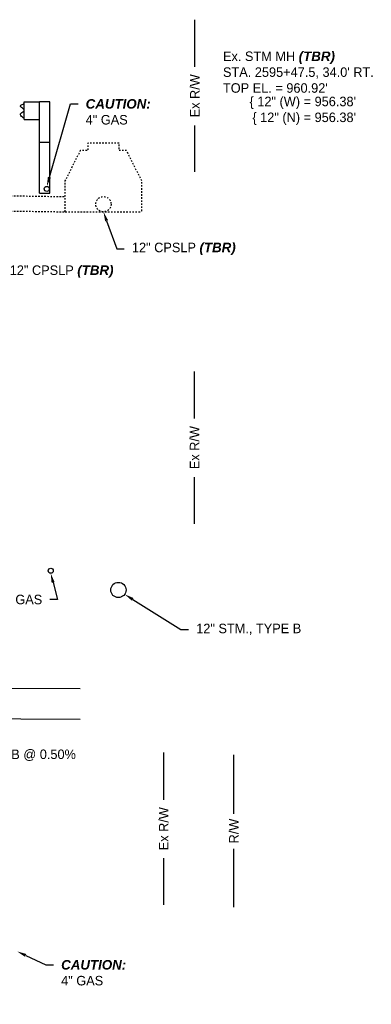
# Model space of a CAD drawing. Header units: feet. Extents: x 161250 to 169758, y 287353 to 289076.
# Tile 34 of 36: x 168976 to 168999, y 288270 to 288335. Entities that reach past the tile are written whole.
import ezdxf
from ezdxf import colors
from ezdxf.entities.mleader import LeaderData, LeaderLine
from ezdxf.lldxf.tags import DXFTag
from ezdxf.math import Vec2, Vec3

# ---------------------------------------------------------------- set-up
doc = ezdxf.new("R2010")
doc.units = ezdxf.units.FT
doc.header["$MEASUREMENT"] = 0
doc.linetypes.add('OhDOT_USTN5', pattern=[0.11, 0.055, -0.055])
doc.layers.add('DR_P_Storm_Sewer', color=1, linetype='Continuous', true_color=0xff0000)
for name, color, linetype in [('DR_P_Text', 1, 'Continuous'), ('DR_X_Storm_Sewer', 200, 'OhDOT_USTN5'), ('DR_X_Text', 210, 'Continuous'), ('RD_P_GR_Rt', 1, 'grrtpr'), ('RW_P_Fee_RW', 10, 'rowpr'), ('RW_X_Fee_RW', 50, 'rowex'), ('UT_X_Gas', 52, 'gasex'), ('UT_X_Gas_Text', 56, 'Continuous')]:
    doc.layers.add(name, color=color, linetype=linetype)
doc.styles.add('Slanted', font='font31.shx', dxfattribs={"height": 0.1})
doc.styles.add('Slanted-Normal', font='font31.shx', dxfattribs={"height": 0.1})
doc.styles.get("Standard").update_dxf_attribs({"font": 'font31.shx'})
doc.styles.add('Straight-Normal', font='font30.shx', dxfattribs={"height": 0.1})
doc.linetypes.add('gasex', pattern='A,0.15,-0.2,0.15,-0.2,0.15,-0.1,["G",Straight-Normal,S=1,R=0,X=0,Y=-0.06],-0.15,0.15,-0.2,0.15,-0.2', length=1.8)
tags = doc.linetypes.add('grrtpr', pattern='A,0.18,["●",Standard,S=0.134,R=0,X=0,Y=-0.0925],0.135', length=0.315).pattern_tags.tags
tags[4] = DXFTag(74, 10)
doc.linetypes.add('rowex', pattern='A,0.75,-0.05,["Ex R/W",Straight-Normal,S=1,R=0,X=0,Y=-0.06],-0.7,0.75,-0.3,0.75,-0.3,0.75,-0.3,0.75,-0.3', length=5.699999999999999)
doc.linetypes.add('rowpr', pattern='A,1.95,-0.05,["R/W",Slanted,S=1,R=0,X=0,Y=-0.06],-0.4,1.95', length=4.35)

# ---------------------------------------------------------------- blocks, each defined once
blk = doc.blocks.new('*U1480')
at = {"layer": 'DR_X_Text', "color": 210, "linetype": 'Continuous', "lineweight": -3, "char_height": 0.625, "style": 'Slanted-Normal'}
for s, insert, attachment_point in [("Ex. STM MH {\\fArial|b1|i1|c0|p34;\\C1;(TBR)}\\PSTA. 2595+47.5, 34.0' {\\FFONT31.SHX|C0;\\C5;RT}.\\PTOP EL. = 960.92'", (168989.5980464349, 288331.5571668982, 960.925), 4), ('{\\C256;\\{ 12" (W) = 956.38\'}\\P{\\C256;\\{ 12" (N) = 956.38\'}', (168998.3232448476, 288329.9476711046, 960.925), 3)]:
    blk.add_mtext(s, dxfattribs=dict(at, insert=insert, attachment_point=attachment_point))

msp = doc.modelspace()

# ---------------------------------------------------------------- linework, layer by layer
at = {"layer": 'DR_P_Storm_Sewer', "flags": 128}
for points in [[(168960.7561153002, 288291.163387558), (168980.2372774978, 288291.0659817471)], [(168960.7561153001, 288289.163387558), (168980.2372774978, 288289.0659817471)]]:
    msp.add_lwpolyline(points, dxfattribs=at)
at = {"layer": 'DR_P_Storm_Sewer'}
msp.add_circle((168982.7372774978, 288297.545981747), 0.5, dxfattribs=at)
at = {"layer": 'DR_X_Storm_Sewer', "flags": 128}
for points in [[(168979.2561153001, 288322.3859817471), (168979.2561153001, 288324.425981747), (168980.2561153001, 288326.425981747), (168980.7561153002, 288326.4259817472), (168980.7561153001, 288326.925981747), (168982.7561153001, 288326.925981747), (168982.7561153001, 288326.425981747), (168983.2561153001, 288326.425981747), (168984.2561153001, 288324.425981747), (168984.2561153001, 288322.3859817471)], [(168963.4815994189, 288323.6259817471), (168979.2561153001, 288323.3859817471)], [(168963.4815994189, 288322.6259817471), (168979.2561153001, 288322.3859817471)], [(168979.2561153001, 288322.3859817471), (168984.2561153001, 288322.3859817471)]]:
    msp.add_lwpolyline(points, dxfattribs=at)
at = {"layer": 'DR_X_Storm_Sewer'}
msp.add_circle((168981.7561153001, 288322.8859817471), 0.5, dxfattribs=at)
at = {"layer": 'RD_P_GR_Rt', "linetype": 'Continuous'}
for points in [[(168976.563699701, 288328.4529964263), (168976.563699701, 288329.6195964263)], [(168977.563699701, 288323.6195964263), (168977.563699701, 288329.6195964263)], [(168978.2302997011, 288329.6195964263), (168977.563699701, 288329.6195964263)], [(168978.2302997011, 288323.6195964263), (168978.2302997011, 288329.6195964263)], [(168977.563699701, 288326.9525964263), (168978.2302997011, 288326.9525964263)], [(168977.563699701, 288323.6195964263), (168978.2302997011, 288323.6195964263)]]:
    msp.add_lwpolyline(points, dxfattribs=at)
at = {"layer": 'RD_P_GR_Rt'}
for points in [[(168976.563699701, 288329.6195964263), (168977.563699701, 288329.6195964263)], [(168976.563699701, 288328.4529964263), (168977.563699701, 288328.4529964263)]]:
    msp.add_lwpolyline(points, dxfattribs=at)
msp.add_spline([(168976.563699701, 288328.5363264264), (168976.3393237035, 288328.7124402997), (168976.3160415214, 288328.815083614), (168976.4055324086, 288328.9011539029), (168976.5413451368, 288329.0004878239), (168976.5579579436, 288329.0302723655), (168976.5447404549, 288329.1064144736), (168976.3425977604, 288329.2790762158), (168976.3227108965, 288329.3452901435), (168976.4816845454, 288329.4677898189), (168976.563699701, 288329.5362664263)], degree=3, dxfattribs=at)
at = {"layer": 'RW_P_Fee_RW', "flags": 128}
for points in [[(168990.3170174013, 288282.8368097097), (168990.3170174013, 288286.7101765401)], [(168990.3170174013, 288276.7101765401), (168990.3170174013, 288280.5529882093)]]:
    msp.add_lwpolyline(points, dxfattribs=at)
at = {"layer": 'RW_X_Fee_RW', "linetype": 'Continuous', "flags": 128}
for points in [[(168987.7561153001, 288331.9100080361), (168987.7561153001, 288335.0059817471)], [(168987.7561153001, 288325.0059817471), (168987.7561153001, 288328.0609930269)], [(168987.7387595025, 288308.801584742), (168987.7387595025, 288311.897558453)], [(168987.7387595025, 288301.897558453), (168987.7387595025, 288304.9525697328)], [(168985.714215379, 288283.7688572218), (168985.714215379, 288286.8648309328)], [(168985.714215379, 288276.8648309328), (168985.714215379, 288279.9198422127)]]:
    msp.add_lwpolyline(points, dxfattribs=at)
at = {"layer": 'UT_X_Gas'}
for centre in [(168978.0404282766, 288323.8870163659), (168978.2979174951, 288298.8091164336)]:
    msp.add_circle(centre, 0.166, dxfattribs=at)

# ---------------------------------------------------------------- block references
at = {"layer": 'DR_X_Text', "color": 210, "linetype": 'Continuous', "lineweight": -3}
msp.add_blockref('*U1480', (0, 0), dxfattribs=at)

# ---------------------------------------------------------------- texts
at = {"layer": 'RW_P_Fee_RW', "insert": (168990.3170174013, 288281.7101765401), "char_height": 0.625, "attachment_point": 5, "rotation": 90}
msp.add_mtext_dynamic_manual_height_columns('R/W', width=4.566501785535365, gutter_width=10, heights=[0], dxfattribs=at)
at = {"layer": 'RW_X_Fee_RW', "char_height": 0.625, "attachment_point": 5, "rotation": 90}
for insert in [(168987.7561153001, 288330.005981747), (168987.7387595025, 288306.8975584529), (168985.714215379, 288281.8648309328)]:
    msp.add_mtext_dynamic_manual_height_columns('Ex R/W', width=9.607726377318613, gutter_width=10, heights=[0], dxfattribs=dict(at, insert=insert))

# ---------------------------------------------------------------- leaders
at = {"layer": 'DR_P_Text'}
ml = msp.add_multileader_mtext('Standard', dxfattribs=at)
ml.set_content('12" STM., TYPE B', color=256, style='Slanted-Normal')
ml.set_leader_properties()
ml.build(insert=Vec2(0, 0))
ml.multileader.update_dxf_attribs({"dogleg_length": 0.1, "arrow_head_size": 0.625, "scale": 5})
ctx = ml.context
ctx.base_point, ctx.scale, ctx.char_height, ctx.arrow_head_size, ctx.landing_gap_size, ctx.plane_origin = Vec3(168987.3425627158, 288294.9486862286), 5, 0.625, 0.625, 0.5, Vec3(168995.1870229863, 288296.7230165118)
notes = []
notes.append((ctx, [(0, (1, 1, 0), (168986.8425627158, 288294.9486862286), (1, 0), 0.5, [(0, [(168983.1479882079, 288297.2608208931)], 0, [])])]))
ctx.mtext.insert, ctx.mtext.flow_direction = Vec3(168987.8425627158, 288295.330630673), 5
ml = msp.add_multileader_mtext('Standard', dxfattribs=at)
ml.set_content('63\'-24" STM., TYPE B @ 0.50%', color=256, style='Slanted-Normal')
ml.set_leader_properties()
ml.build(insert=Vec2(0, 0))
ml.multileader.update_dxf_attribs({"dogleg_length": 0.1, "arrow_head_size": 0.625, "scale": 5})
ctx = ml.context
ctx.base_point, ctx.scale, ctx.char_height, ctx.arrow_head_size, ctx.landing_gap_size, ctx.plane_origin = Vec3(168967.5093051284, 288286.6842818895), 5, 0.625, 0.625, 0.5, Vec3(168976.1317616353, 288288.4389736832)
notes.append((ctx, [(0, (1, 1, 0), (168967.0093051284, 288286.6842818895), (1, 0), 0.5, [(0, [(168965.2561153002, 288289.140887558)], 0, [])])]))
ctx.mtext.insert, ctx.mtext.flow_direction = Vec3(168968.0093051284, 288287.066226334), 5
at = {"layer": 'DR_X_Text'}
ml = msp.add_multileader_mtext('Standard', dxfattribs=at)
ml.set_content('12" CPSLP {\\fArial|b1|i1|c0|p34;\\C1;(TBR)}', color=256, style='Slanted-Normal')
ml.set_leader_properties()
ml.build(insert=Vec2(0, 0))
ml.multileader.update_dxf_attribs({"dogleg_length": 0.1, "arrow_head_size": 0.625, "scale": 5})
ctx = ml.context
ctx.base_point, ctx.scale, ctx.char_height, ctx.arrow_head_size, ctx.landing_gap_size, ctx.plane_origin = Vec3(168975.1110229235, 288318.4604652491), 5, 0.625, 0.625, 0.5, Vec3(168973.2561153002, 288322.4772682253)
notes.append((ctx, [(0, (1, 1, 0), (168974.6110229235, 288318.4604652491), (1, 0), 0.5, [(0, [(168973.2561153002, 288322.4772682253)], 0, [])])]))
ctx.mtext.insert, ctx.mtext.flow_direction = Vec3(168975.6110229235, 288318.8648393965), 5
ml = msp.add_multileader_mtext('Standard', dxfattribs=at)
ml.set_content('12" CPSLP {\\fArial|b1|i1|c0|p34;\\C1;(TBR)}', color=256, style='Slanted-Normal')
ml.set_leader_properties()
ml.build(insert=Vec2(0, 0))
ml.multileader.update_dxf_attribs({"dogleg_length": 0.1, "arrow_head_size": 0.625, "scale": 5})
ctx = ml.context
ctx.base_point, ctx.scale, ctx.char_height, ctx.arrow_head_size, ctx.landing_gap_size, ctx.plane_origin = Vec3(168983.1268311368, 288319.9529082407), 5, 0.625, 0.625, 0.5, Vec3(168981.7561153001, 288322.3859817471)
notes.append((ctx, [(0, (1, 1, 0), (168982.6268311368, 288319.9529082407), (1, 0), 0.5, [(0, [(168981.7561153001, 288322.3859817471)], 0, [])])]))
ctx.mtext.insert, ctx.mtext.flow_direction = Vec3(168983.6268311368, 288320.3572823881), 5
at = {"layer": 'UT_X_Gas_Text'}
ml = msp.add_multileader_mtext('Standard', dxfattribs=at)
ml.set_content('{\\fArial|b1|i1|c0|p34;\\C1;CAUTION:}\\P4" GAS', color=256, style='Slanted-Normal')
ml.set_leader_properties()
ml.build(insert=Vec2(0, 0))
ml.multileader.update_dxf_attribs({"dogleg_length": 0.1, "arrow_head_size": 0.625, "scale": 5})
ctx = ml.context
ctx.base_point, ctx.scale, ctx.char_height, ctx.arrow_head_size, ctx.landing_gap_size, ctx.plane_origin = Vec3(168980.0916871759, 288329.4758323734), 5, 0.625, 0.625, 0.5, Vec3(168960.7721961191, 288322.0350192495)
notes.append((ctx, [(0, (1, 1, 0), (168979.5916871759, 288329.4758323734), (1, 0), 0.5, [(0, [(168978.0404282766, 288324.053016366)], 0, [])])]))
ctx.mtext.insert, ctx.mtext.flow_direction = Vec3(168980.5916871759, 288329.7883323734), 5
ml = msp.add_multileader_mtext('Standard', dxfattribs=at)
ml.set_content('4" GAS', color=256, style='Slanted-Normal')
ml.set_leader_properties()
ml.build(insert=Vec2(0, 0))
ml.multileader.update_dxf_attribs({"dogleg_length": 0.1, "arrow_head_size": 0.625, "scale": 5})
ctx = ml.context
ctx.base_point, ctx.scale, ctx.char_height, ctx.arrow_head_size, ctx.landing_gap_size, ctx.plane_origin = Vec3(168974.2565428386, 288296.9199037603), 5, 0.625, 0.625, 0.5, Vec3(168961.0296853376, 288296.9571193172)
ctx.text_align_type = 2
notes.append((ctx, [(1, (1, 1, 0), (168978.7426539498, 288296.9199037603), (-1, 0), 0.5, [(0, [(168978.2979174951, 288298.6431164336)], 0, [])])]))
ctx.mtext.insert, ctx.mtext.alignment, ctx.mtext.flow_direction = Vec3(168977.7426539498, 288297.2324037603), 3, 5
ml = msp.add_multileader_mtext('Standard', dxfattribs=at)
ml.set_content('{\\fArial|b1|i1|c0|p34;\\C1;CAUTION:}\\P4" GAS', color=256, style='Slanted-Normal')
ml.set_leader_properties()
ml.build(insert=Vec2(0, 0))
ml.multileader.update_dxf_attribs({"dogleg_length": 0.1, "arrow_head_size": 0.625, "scale": 5})
ctx = ml.context
ctx.base_point, ctx.scale, ctx.char_height, ctx.arrow_head_size, ctx.landing_gap_size, ctx.plane_origin = Vec3(168978.4831198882, 288272.9246536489), 5, 0.625, 0.625, 0.5, Vec3(168958.6558976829, 288271.9540172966)
notes.append((ctx, [(0, (1, 1, 0), (168977.9831198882, 288272.9246536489), (1, 0), 0.5, [(0, [(168976.0901298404, 288273.806014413)], 0, [])])]))
ctx.mtext.insert, ctx.mtext.flow_direction = Vec3(168978.9831198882, 288273.2371536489), 5
for ctx, leaders in notes:
    for number, flags, end, landing, length, lines in leaders:
        leader = LeaderData()
        leader.index, (leader.has_last_leader_line, leader.has_dogleg_vector, leader.attachment_direction) = number, flags
        leader.last_leader_point, leader.dogleg_vector, leader.dogleg_length = Vec3(end), Vec3(landing), length
        for number, points, colour, breaks in lines:
            line = LeaderLine()
            line.index, line.vertices, line.color, line.breaks = number, Vec3.list(points), colors.encode_raw_color(colour), breaks
            leader.lines.append(line)
        ctx.leaders.append(leader)

doc.saveas('drawing.dxf')
